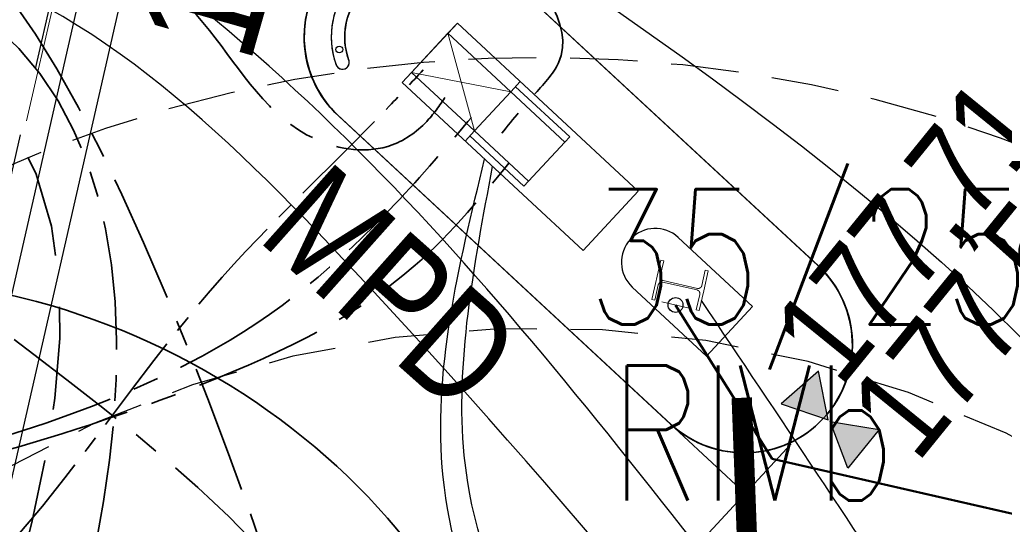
# Model space of a CAD drawing. Header units: metres. Extents: x 964 to 7125, y -212 to 9570.
# Tile 96 of 185: x 1925.83 to 1933.11, y 265 to 268.73. Entities that reach past the tile are written whole.
import ezdxf
from ezdxf.enums import TextEntityAlignment as Align

# ---------------------------------------------------------------- set-up
doc = ezdxf.new("R2010")
doc.units = ezdxf.units.M
for name, pattern in [('ACISOTGL', [3, 2, -1]), ('CENTER', [50.800000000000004, 31.75, -6.35, 6.35, -6.35]), ('CENTER2', [1.125, 0.75, -0.125, 0.125, -0.125]), ('CIĄGłA', [0]), ('DASHDOT', [1, 0.5, -0.25, 0, -0.25]), ('DASHEDX2', [38.099999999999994, 25.4, -12.7]), ('HIDDEN', [0.375, 0.25, -0.125]), ('HIDDENX2', [0.75, 0.5, -0.25])]:
    doc.linetypes.add(name, pattern=pattern)
for name, color, linetype, lineweight in [('_IE', 240, 'Continuous', 9), ('_ON', 10, 'Continuous', 35), ('_Pb95', 94, 'Continuous', 35), ('_Pb98', 160, 'Continuous', 35), ('_U95', 30, 'Continuous', 35), ('_VRS', 210, 'Continuous', 35), ('AGP1_HATCH', 7, 'Continuous', 5), ('AGP1_WYMIARY', 7, 'Continuous', 15), ('AX1', 4, 'DASHDOT', 15), ('BK_Beton', 2, 'Continuous', 15), ('IS', 7, 'Continuous', 15), ('IS-KD-czysta', 92, 'Continuous', 50), ('IS-KD-czysta-studnie', 94, 'Continuous', 30), ('opisy', 1, 'Continuous', 20), ('PODKŁAD MAPA', 7, 'Continuous', 9), ('WIATA KONSTRUKCJA', 230, 'Continuous', 20), ('ZBIORNIKI', 7, 'Continuous', 9), ('ZP_IE', 1, 'Continuous', 9)]:
    doc.layers.add(name, color=color, linetype=linetype, lineweight=lineweight)
for name, color, linetype in [('Numery_dzialek', 7, 'Continuous'), ('Numery_konturow', 7, 'Continuous'), ('T_wiata', 251, 'Continuous'), ('WYMIARY', 9, 'Continuous'), ('ZP_strefy oddziaływania', 8, 'HIDDEN'), ('zz-odwodnienie', 5, 'Continuous')]:
    doc.layers.add(name, color=color, linetype=linetype)
doc.styles.add('ARIAL', font='arial.ttf')
doc.styles.get("Standard").update_dxf_attribs({"font": 'arial.ttf'})
doc.styles.add('STYL_ARIAL', font='simplex', dxfattribs={"width": 0.75, "oblique": 0.1})

# ---------------------------------------------------------------- blocks, each defined once
blk = doc.blocks.new('4PROD MPD 8')
at = {"layer": 'BK_Beton', "color": 18, "lineweight": 5, "true_color": 0x000000}
for points in [[(59501.35852373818, 11318.66012523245), (57675.51045415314, 11318.66012523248), (57675.51045415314, 11918.66012523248), (59501.35852373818, 11918.66012523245), (59501.35852373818, 11318.66012523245)], [(57675.51045415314, 11816.1601252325), (57675.51045415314, 11918.66012523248)], [(58310.6986724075, 11816.16012523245), (58310.6986724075, 11918.66012523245)], [(58856.84187926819, 11867.41012523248), (58310.6986724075, 11867.41012523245)], [(58856.84187926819, 11816.16012523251), (58856.84187926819, 11867.41012523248)], [(57675.5104541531, 11816.16012523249), (58310.6986724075, 11816.16012523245), (58310.6986724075, 11421.16012523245), (57675.51045415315, 11421.16012523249), (57675.51045415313, 11816.16012523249)], [(57675.51045415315, 11421.16012523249), (58310.6986724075, 11816.16012523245)], [(58310.6986724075, 11421.16012523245), (57675.51045415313, 11816.16012523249)], [(58310.6986724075, 11421.16012523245), (58856.84187926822, 11421.16012523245), (58856.84187926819, 11816.16012523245), (58310.6986724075, 11816.16012523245)], [(57675.51045415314, 11421.16012523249), (57675.51045415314, 11318.66012523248)], [(58310.6986724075, 11421.16012523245), (58310.6986724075, 11318.66012523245)], [(58856.84187926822, 11369.91012523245), (58310.6986724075, 11369.91012523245)], [(58856.84187926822, 11421.16012523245), (58856.84187926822, 11369.91012523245)]]:
    blk.add_lwpolyline(points, dxfattribs=at)
blk = doc.blocks.new('wiata KZT')
at = {"color": 18, "linetype": 'HIDDENX2', "lineweight": 30, "ltscale": 2, "true_color": 0x000000}
blk.add_lwpolyline([(1831.958111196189, 315.8094193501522), (1837.795575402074, 341.6584814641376), (1847.549869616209, 339.4553583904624), (1841.711106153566, 313.6065897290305), (1831.958111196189, 315.8094193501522)], dxfattribs=at)
at = {"color": 7, "lineweight": 25}
blk.add_circle((1841.649473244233, 336.0209747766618), 0.05500000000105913, dxfattribs=at)
at = {"layer": 'AX1', "color": 7}
blk.add_line((1841.548808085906, 336.0437088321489), (1841.750138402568, 335.9982407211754), dxfattribs=at)
at = {"layer": 'T_wiata'}
for p, q in [((1832.201612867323, 315.9847643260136), (1837.946350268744, 341.4195026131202)), ((1838.172885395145, 341.0607801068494), (1832.560335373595, 316.211299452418))]:
    blk.add_line(p, q, dxfattribs=at)
at = {"layer": 'T_wiata', "color": 7, "lineweight": 35}
for points in [[(1839.156695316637, 337.4111820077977, -1), (1840.242290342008, 338.5865472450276), (1842.700431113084, 336.316150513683, -0.9999999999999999), (1841.614836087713, 335.1407852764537)], [(1840.23227130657, 338.5962977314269, 0.9829868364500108), (1839.147221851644, 337.4204288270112), (1841.619029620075, 335.137674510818, 0.992832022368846), (1842.705423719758, 336.3122731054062)]]:
    blk.add_lwpolyline(points, format="xyb", close=True, dxfattribs=at)
at = {"layer": 'T_wiata'}
blk.add_lwpolyline([(1839.829765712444, 338.4815953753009, 1.089638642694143), (1839.859122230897, 338.5772403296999), (1839.859122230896, 338.5772403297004, 0.6128275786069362), (1839.137765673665, 337.7880030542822), (1839.137765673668, 337.7880030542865, 0.9177354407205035), (1839.232396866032, 337.8204791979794), (1839.232396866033, 337.8204791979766, -0.6128275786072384)], format="xyb", close=True, dxfattribs=at)
at = {"layer": 'T_wiata', "flags": 128}
blk.add_lwpolyline([(1841.668437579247, 336.5205658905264, 0.9999999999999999), (1841.329248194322, 336.1532097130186), (1841.880282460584, 335.6444256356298), (1842.21947184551, 336.0117818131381)], format="xyb", close=True, dxfattribs=at)
at = {"layer": 'T_wiata'}
for centre in [(1839.159539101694, 337.9048694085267), (1839.159539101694, 337.9048694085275)]:
    blk.add_circle(centre, 0.02499999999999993, dxfattribs=at)
for centre, radius, start, end in [((1839.699492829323, 337.9988646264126), 0.5999999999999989, 73.9722380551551, 199.9767016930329), ((1839.699492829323, 337.9988646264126), 0.5000000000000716, 73.64539247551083, 199.6498561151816), ((1839.183685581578, 337.8083079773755), 0.05020884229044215, 196.6977547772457, 26.52293512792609), ((1839.699492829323, 337.998864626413), 0.4999999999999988, 198.9373111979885, 198.9845760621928)]:
    blk.add_arc(centre, radius, start, end, dxfattribs=at)
at = {"layer": 'WIATA KONSTRUKCJA', "color": 0, "linetype": 'ByBlock', "lineweight": -2}
blk.add_lwpolyline([(1841.85787795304, 336.126661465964), (1841.891145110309, 336.2739513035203), (1841.869197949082, 336.2789083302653), (1841.843476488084, 336.1650269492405), (1841.843368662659, 336.1645682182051), (1841.843252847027, 336.1641114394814), (1841.843129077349, 336.1636567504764), (1841.842997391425, 336.1632042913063), (1841.842857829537, 336.162754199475), (1841.842710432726, 336.1623066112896), (1841.842555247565, 336.1618616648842), (1841.842392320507, 336.1614194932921), (1841.842221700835, 336.1609802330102), (1841.842043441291, 336.1605440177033), (1841.841857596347, 336.1601109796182), (1841.841664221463, 336.1596812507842), (1841.841463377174, 336.1592549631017), (1841.841255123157, 336.1588322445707), (1841.841039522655, 336.1584132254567), (1841.840816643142, 336.1579980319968), (1841.840586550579, 336.1575867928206), (1841.840349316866, 336.1571796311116), (1841.840105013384, 336.1567766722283), (1841.839853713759, 336.1563780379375), (1841.839595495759, 336.155983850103), (1841.839330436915, 336.1555942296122), (1841.839058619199, 336.1552092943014), (1841.838780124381, 336.1548291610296), (1841.8384950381, 336.1544539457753), (1841.838203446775, 336.154083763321), (1841.837905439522, 336.153718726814), (1841.837601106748, 336.1533589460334), (1841.837290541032, 336.1530045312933), (1841.836973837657, 336.152655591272), (1841.836651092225, 336.1523122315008), (1841.836322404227, 336.1519745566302), (1841.835987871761, 336.1516426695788), (1841.835647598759, 336.1513166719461), (1841.835301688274, 336.1509966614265), (1841.834950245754, 336.1506827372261), (1841.834593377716, 336.1503749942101), (1841.834231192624, 336.1500735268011), (1841.8338638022, 336.1497784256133), (1841.833491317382, 336.149489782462), (1841.833113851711, 336.1492076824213), (1841.8327315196, 336.1489322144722), (1841.832344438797, 336.1486634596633), (1841.831952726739, 336.1484015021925), (1841.83155650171, 336.1481464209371), (1841.831155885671, 336.1478982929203), (1841.8307510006, 336.1476571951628), (1841.830341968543, 336.1474232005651), (1841.829928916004, 336.147196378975), (1841.829511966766, 336.1469768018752), (1841.829091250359, 336.1467645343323), (1841.828666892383, 336.1465596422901), (1841.82823902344, 336.1463621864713), (1841.827807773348, 336.1461722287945), (1841.827373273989, 336.1459898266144), (1841.826935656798, 336.1458150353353), (1841.826495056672, 336.1456479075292), (1841.826051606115, 336.1454884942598), (1841.825605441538, 336.1453368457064), (1841.825156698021, 336.1451930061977), (1841.824705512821, 336.1450570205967), (1841.824252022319, 336.1449289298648), (1841.823796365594, 336.1448087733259), (1841.823338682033, 336.1446965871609), (1841.822879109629, 336.1445924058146), (1841.822417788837, 336.1444962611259), (1841.821954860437, 336.1444081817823), (1841.821490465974, 336.1443281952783), (1841.82102474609, 336.1442563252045), (1841.820557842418, 336.1441925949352), (1841.820089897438, 336.1441370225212), (1841.819621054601, 336.1440896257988), (1841.819151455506, 336.1440504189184), (1841.818681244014, 336.1440194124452), (1841.818210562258, 336.1439966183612), (1841.817739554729, 336.1439820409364), (1841.817268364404, 336.1439756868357), (1841.816797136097, 336.1439775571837), (1841.816326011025, 336.1439876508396), (1841.815855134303, 336.1440059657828), (1841.815384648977, 336.1440324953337), (1841.81491469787, 336.1440672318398), (1841.814445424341, 336.1441101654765), (1841.813976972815, 336.1441612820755), (1841.81350948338, 336.1442205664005), (1841.813043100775, 336.1442880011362), (1841.812577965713, 336.1443635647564), (1841.81211421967, 336.1444472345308), (1841.811652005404, 336.1445389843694), (1841.81119146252, 336.1446387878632), (1841.556604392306, 336.2021402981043), (1841.556145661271, 336.2022481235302), (1841.555688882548, 336.2023639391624), (1841.555234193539, 336.2024877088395), (1841.554781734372, 336.2026193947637), (1841.554331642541, 336.2027589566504), (1841.553884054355, 336.2029063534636), (1841.55343910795, 336.203061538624), (1841.552996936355, 336.2032244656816), (1841.552557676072, 336.2033950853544), (1841.552121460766, 336.2035733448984), (1841.551688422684, 336.2037591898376), (1841.55125869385, 336.2039525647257), (1841.550832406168, 336.2041534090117), (1841.550409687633, 336.2043616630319), (1841.54999066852, 336.2045772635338), (1841.549575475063, 336.2048001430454), (1841.549164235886, 336.2050302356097), (1841.548757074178, 336.2052674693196), (1841.548354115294, 336.205511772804), (1841.547955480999, 336.2057630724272), (1841.54756129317, 336.2060212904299), (1841.547171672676, 336.2062863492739), (1841.546786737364, 336.206558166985), (1841.546406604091, 336.2068366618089), (1841.546031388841, 336.2071217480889), (1841.545661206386, 336.207413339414), (1841.54529616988, 336.2077113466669), (1841.544936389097, 336.2080156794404), (1841.544581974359, 336.2083262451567), (1841.544233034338, 336.2086429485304), (1841.543889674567, 336.2089656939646), (1841.543551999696, 336.2092943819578), (1841.543220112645, 336.2096289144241), (1841.542894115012, 336.2099691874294), (1841.542574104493, 336.2103150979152), (1841.542260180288, 336.2106665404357), (1841.541952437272, 336.2110234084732), (1841.541650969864, 336.2113855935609), (1841.54135586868, 336.2117529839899), (1841.541067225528, 336.2121254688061), (1841.540785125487, 336.2125029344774), (1841.540509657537, 336.2128852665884), (1841.540240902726, 336.2132723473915), (1841.539978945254, 336.2136640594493), (1841.539723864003, 336.2140602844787), (1841.539475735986, 336.214460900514), (1841.539234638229, 336.2148657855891), (1841.539000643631, 336.2152748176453), (1841.538773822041, 336.2156878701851), (1841.538554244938, 336.216104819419), (1841.538341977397, 336.2165255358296), (1841.538137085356, 336.2169498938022), (1841.537939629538, 336.2173777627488), (1841.537749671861, 336.217809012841), (1841.537567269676, 336.2182435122), (1841.5373924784, 336.2186811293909), (1841.537225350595, 336.219121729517), (1841.537065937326, 336.2195651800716), (1841.536914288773, 336.22001134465), (1841.536770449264, 336.2204600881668), (1841.536634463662, 336.220911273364), (1841.53650637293, 336.2213647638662), (1841.536386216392, 336.2218204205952), (1841.536274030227, 336.2222781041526), (1841.53616984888, 336.2227376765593), (1841.536073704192, 336.2231989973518), (1841.535985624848, 336.223661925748), (1841.535905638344, 336.2241263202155), (1841.535833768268, 336.2245920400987), (1841.535770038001, 336.2250589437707), (1841.535714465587, 336.2255268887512), (1841.535667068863, 336.225995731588), (1841.535627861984, 336.2264653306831), (1841.535596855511, 336.2269355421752), (1841.535574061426, 336.2274062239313), (1841.535559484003, 336.2278772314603), (1841.535553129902, 336.2283484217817), (1841.535555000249, 336.2288196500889), (1841.535565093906, 336.2292907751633), (1841.535583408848, 336.229761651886), (1841.535609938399, 336.2302321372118), (1841.535644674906, 336.2307020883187), (1841.535687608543, 336.2311713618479), (1841.535738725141, 336.2316398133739), (1841.535798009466, 336.2321073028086), (1841.535865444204, 336.2325736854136), (1841.535941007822, 336.2330388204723), (1841.536024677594, 336.2335025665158), (1841.536116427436, 336.2339647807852), (1841.53621623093, 336.2344253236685), (1841.561937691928, 336.3483067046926), (1841.539990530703, 336.3532637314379), (1841.473896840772, 336.0606349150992), (1841.495844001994, 336.0556778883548), (1841.521565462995, 336.16955926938), (1841.521673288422, 336.1700180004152), (1841.521789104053, 336.1704747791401), (1841.52191287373, 336.1709294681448), (1841.522044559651, 336.1713819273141), (1841.522184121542, 336.1718320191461), (1841.522331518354, 336.1722796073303), (1841.522486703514, 336.1727245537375), (1841.522649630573, 336.1731667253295), (1841.522820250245, 336.1736059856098), (1841.522998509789, 336.1740422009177), (1841.52318435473, 336.1744752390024), (1841.523377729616, 336.1749049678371), (1841.523578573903, 336.1753312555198), (1841.523786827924, 336.1757539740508), (1841.524002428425, 336.1761729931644), (1841.524225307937, 336.1765881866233), (1841.5244554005, 336.1769994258), (1841.52469263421, 336.1774065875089), (1841.524936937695, 336.1778095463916), (1841.525188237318, 336.1782081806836), (1841.525446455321, 336.1786023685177), (1841.525711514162, 336.1789919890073), (1841.525983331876, 336.1793769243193), (1841.5262618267, 336.1797570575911), (1841.526546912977, 336.1801322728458), (1841.526838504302, 336.1805024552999), (1841.527136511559, 336.1808674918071), (1841.527440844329, 336.1812272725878), (1841.527751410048, 336.1815816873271), (1841.52806811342, 336.1819306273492), (1841.528390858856, 336.1822739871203), (1841.528719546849, 336.1826116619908), (1841.529054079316, 336.1829435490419), (1841.529394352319, 336.1832695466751), (1841.529740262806, 336.1835895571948), (1841.530091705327, 336.1839034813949), (1841.530448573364, 336.1842112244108), (1841.530810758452, 336.1845126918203), (1841.531178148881, 336.184807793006), (1841.531550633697, 336.1850964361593), (1841.531928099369, 336.1853785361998), (1841.53231043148, 336.1856540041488), (1841.532697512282, 336.1859227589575), (1841.533089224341, 336.1861847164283), (1841.533485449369, 336.1864397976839), (1841.533886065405, 336.1866879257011), (1841.534290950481, 336.186929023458), (1841.534699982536, 336.1871630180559), (1841.535113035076, 336.187389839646), (1841.53552998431, 336.1876094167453), (1841.535950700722, 336.1878216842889), (1841.536375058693, 336.1880265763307), (1841.53680292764, 336.1882240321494), (1841.537234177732, 336.1884139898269), (1841.537668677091, 336.188596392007), (1841.538106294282, 336.1887711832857), (1841.538546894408, 336.1889383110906), (1841.538990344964, 336.1890977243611), (1841.539436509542, 336.1892493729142), (1841.539885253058, 336.1893932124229), (1841.540336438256, 336.1895291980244), (1841.540789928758, 336.1896572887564), (1841.541245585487, 336.1897774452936), (1841.541703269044, 336.1898896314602), (1841.54216284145, 336.1899938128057), (1841.542624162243, 336.1900899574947), (1841.54308709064, 336.1901780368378), (1841.543551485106, 336.1902580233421), (1841.54401720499, 336.1903298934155), (1841.544484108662, 336.1903936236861), (1841.544952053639, 336.1904491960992), (1841.545420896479, 336.1904965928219), (1841.545890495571, 336.190535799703), (1841.546360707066, 336.1905668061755), (1841.546831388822, 336.1905896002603), (1841.547302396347, 336.1906041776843), (1841.547773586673, 336.1906105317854), (1841.54824481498, 336.1906086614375), (1841.548715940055, 336.1905985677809), (1841.549186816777, 336.1905802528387), (1841.549657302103, 336.1905537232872), (1841.55012725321, 336.1905189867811), (1841.550596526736, 336.1904760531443), (1841.551064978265, 336.1904249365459), (1841.551532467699, 336.1903656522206), (1841.551998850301, 336.1902982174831), (1841.552463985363, 336.1902226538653), (1841.552927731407, 336.19013898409), (1841.553389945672, 336.1900472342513), (1841.553850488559, 336.1899474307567), (1841.80843755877, 336.1324459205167), (1841.808896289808, 336.1323380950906), (1841.80935306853, 336.1322222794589), (1841.809807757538, 336.1320985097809), (1841.810260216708, 336.1319668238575), (1841.810710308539, 336.1318272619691), (1841.811157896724, 336.1316798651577), (1841.811602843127, 336.131524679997), (1841.812045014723, 336.1313617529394), (1841.812484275, 336.1311911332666), (1841.812920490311, 336.131012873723), (1841.813353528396, 336.1308270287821), (1841.81378325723, 336.1306336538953), (1841.814209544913, 336.1304328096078), (1841.814632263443, 336.1302245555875), (1841.815051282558, 336.1300089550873), (1841.815466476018, 336.1297860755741), (1841.815877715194, 336.1295559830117), (1841.816284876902, 336.1293187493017), (1841.816687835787, 336.1290744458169), (1841.817086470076, 336.1288231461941), (1841.817480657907, 336.1285649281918), (1841.817870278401, 336.128299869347), (1841.818255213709, 336.1280280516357), (1841.818635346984, 336.1277495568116), (1841.819010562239, 336.1274644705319), (1841.819380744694, 336.1271728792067), (1841.8197457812, 336.1268748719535), (1841.820105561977, 336.1265705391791), (1841.82045997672, 336.1262599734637), (1841.820808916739, 336.1259432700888), (1841.821152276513, 336.1256205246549), (1841.821489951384, 336.1252918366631), (1841.821821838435, 336.1249573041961), (1841.822147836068, 336.1246170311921), (1841.822467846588, 336.1242711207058), (1841.822781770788, 336.1239196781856), (1841.8230895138, 336.123562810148), (1841.823390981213, 336.1232006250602), (1841.8236860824, 336.122833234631), (1841.823974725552, 336.1224607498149), (1841.824256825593, 336.1220832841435), (1841.824532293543, 336.1217009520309), (1841.824801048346, 336.1213138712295), (1841.825063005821, 336.120922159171), (1841.825318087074, 336.1205259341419), (1841.825566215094, 336.1201253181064), (1841.825807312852, 336.1197204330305), (1841.826041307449, 336.1193114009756), (1841.826268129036, 336.1188983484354), (1841.826487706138, 336.118481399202), (1841.826699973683, 336.1180606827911), (1841.826904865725, 336.1176363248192), (1841.827102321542, 336.1172084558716), (1841.82729227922, 336.1167772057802), (1841.827474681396, 336.1163427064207), (1841.827649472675, 336.1159050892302), (1841.827816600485, 336.1154644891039), (1841.827976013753, 336.1150210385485), (1841.828127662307, 336.1145748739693), (1841.828271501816, 336.114126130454), (1841.828407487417, 336.1136749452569), (1841.828535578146, 336.1132214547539), (1841.828655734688, 336.1127657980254), (1841.828767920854, 336.1123081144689), (1841.828872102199, 336.1118485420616), (1841.828968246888, 336.1113872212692), (1841.829056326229, 336.1109242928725), (1841.829136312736, 336.1104598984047), (1841.82920818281, 336.109994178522), (1841.829271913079, 336.1095272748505), (1841.829327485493, 336.1090593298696), (1841.829374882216, 336.1085904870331), (1841.829414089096, 336.1081208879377), (1841.829445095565, 336.1076506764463), (1841.82946788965, 336.1071799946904), (1841.829482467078, 336.1067089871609), (1841.829488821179, 336.1062377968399), (1841.82948695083, 336.1057665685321), (1841.829476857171, 336.1052954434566), (1841.829458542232, 336.1048245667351), (1841.82943201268, 336.1043540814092), (1841.829397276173, 336.1038841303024), (1841.829354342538, 336.1034148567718), (1841.829303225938, 336.1029464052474), (1841.829243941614, 336.1024789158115), (1841.829176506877, 336.102012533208), (1841.829100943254, 336.1015473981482), (1841.829017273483, 336.1010836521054), (1841.828925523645, 336.1006214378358), (1841.82882572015, 336.1001608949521), (1841.803104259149, 335.986279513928), (1841.825051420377, 335.981322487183)], close=True, dxfattribs=at)
at = {"layer": 'BK_Beton', "color": 18, "lineweight": 0, "true_color": 0x000000, "xscale": -0.0009999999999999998, "yscale": 0.0009999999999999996, "zscale": 0.0009999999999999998, "rotation": 137.2456060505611}
blk.add_blockref('4PROD MPD 8', (1805.366211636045, 385.5658115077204), dxfattribs=at)
at = {"layer": 'opisy', "style": 'ARIAL', "width": 0.8}
blk.add_text('MPD', height=0.7999999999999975, rotation=318.4707930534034, dxfattribs=at).set_placement((1838.544937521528, 336.5027994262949))
blk = doc.blocks.new('MDCP 20240606')
at = {"layer": 'Numery_dzialek', "color": 251, "true_color": 0x636466, "style": 'STYL_ARIAL', "width": 0.75}
blk.add_text('35/25', height=1, dxfattribs=at).set_placement((6592025.212, 5737983.2431), align=Align.MIDDLE_CENTER)
at = {"layer": 'Numery_konturow', "color": 251, "true_color": 0x636466, "style": 'STYL_ARIAL', "width": 0.75}
blk.add_text('RIVb', height=1, dxfattribs=at).set_placement((6592023.7399, 5737982.441), align=Align.TOP_LEFT)
blk = doc.blocks.new('dwa zbiorniki 60 i 60+adblue')
at = {"color": 18, "linetype": 'ACISOTGL', "ltscale": 0.5, "true_color": 0x000000}
blk.add_lwpolyline([(2615.138919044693, 91.00066858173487), (2614.757044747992, 74.50508820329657), (2621.7548008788, 74.34655292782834), (2622.136675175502, 90.84213330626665)], close=True, dxfattribs=at)
blk = doc.blocks.new('d_rzędna')
at = {"layer": 'zz-odwodnienie'}
blk.add_hatch(color=0, dxfattribs=at).paths.add_polyline_path([(0, 0), (0.3686594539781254, 0.6385369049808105), (-0.3686594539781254, 0.6385369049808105)])
at = {"layer": 'zz-odwodnienie', "color": 0}
for p, q in [((-0.3686594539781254, 0.6385369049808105), (0, 0)), ((0.3686594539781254, 0.6385369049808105), (-0.3686594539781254, 0.6385369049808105)), ((-0.3686594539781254, 0.6385369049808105), (0, 0)), ((0.3686594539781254, 0.6385369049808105), (-0.3686594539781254, 0.6385369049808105)), ((0, 0), (0.3686594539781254, 0.6385369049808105)), ((0, 0), (0.3686594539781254, 0.6385369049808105))]:
    blk.add_line(p, q, dxfattribs=at)
blk = doc.blocks.new('opracowanie drogowe 20250115 konstantynów')
at = {"layer": 'zz-odwodnienie', "color": 5, "linetype": 'CIĄGłA', "lineweight": 0, "yscale": 0.5, "zscale": 0.5}
for p, xscale, rotation in [((1931.804184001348, 265.7724427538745), 0.5, 41.31015859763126), ((1931.817387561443, 265.759771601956), -0.4999999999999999, 231.0473893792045)]:
    blk.add_blockref('d_rzędna', p, dxfattribs=dict(at, xscale=xscale, rotation=rotation))
at = {"layer": 'zz-odwodnienie', "width": 5.784085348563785, "attachment_point": 1}
for s, insert, char_height, rotation in [('{\\fArial Narrow|b0|i0|c238|p34;177,47}', (1926.658665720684, 268.637376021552), 0.9, 74.12952745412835), ('{\\fArial Narrow|b0|i0|c238|p34;177,47}', (1926.658665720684, 268.6373760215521), 0.9, 74.12952745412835), ('{\\fArial Narrow|b0|i0|c238|p34;177,47}', (1926.658665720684, 268.6373760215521), 0.9, 74.12952745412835), ('{\\fArial Narrow|b0|i0|c238|p34;177,71}', (1931.350456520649, 266.4434663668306, 4.320013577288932e-08), 0.7, 50.932641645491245), ('{\\fArial Narrow|b0|i0|c238|p34;177,56}', (1931.918432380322, 265.8863201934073, 4.320013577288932e-08), 0.7, 50.932641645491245)]:
    blk.add_mtext(s, dxfattribs=dict(at, insert=insert, char_height=char_height, rotation=rotation))
blk = doc.blocks.new('TP_20250415')
at = {"layer": '_ON', "linetype": 'CENTER2'}
blk.add_open_spline([(-2.991671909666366, 12.70477943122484, 8.579242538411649e-07), (-2.715625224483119, 12.89170534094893, 5.350985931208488e-07), (-1.960150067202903, 13.4032777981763, -3.48399669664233e-07), (-0.5570672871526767, 13.18577149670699, 7.164625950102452e-07), (0.8520212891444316, 15.76472378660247, -1.710385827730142e-07), (2.333744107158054, 17.07702283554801, -5.590448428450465e-09), (2.87981648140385, 17.66650546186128, -8.981849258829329e-09), (2.963074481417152, 17.75638209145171, -9.498925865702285e-09)], degree=3, knots=[0, 0, 0, 0, 0.387072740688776, 1.059327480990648, 4.933390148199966, 6.97011037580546, 7.33650619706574, 7.33650619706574, 7.33650619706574, 7.33650619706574], dxfattribs=at)
at = {"layer": '_Pb95', "linetype": 'CENTER', "ltscale": 0.03}
blk.add_open_spline([(-6.111466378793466, 13.41675021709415, 8.579242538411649e-07), (-5.736505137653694, 13.50534866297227, 5.457921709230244e-07), (-4.388028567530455, 13.82397607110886, -5.767313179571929e-07), (-1.896461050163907, 14.91213242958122, 7.719800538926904e-07), (-1.891440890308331, 14.5248407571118, -2.482095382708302e-07), (1.250274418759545, 15.40237138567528, 2.973667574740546e-08), (2.557623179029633, 16.50834702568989, -1.297226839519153e-08), (3.140637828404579, 17.19404471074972, -1.034938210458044e-08), (3.329677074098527, 17.41637835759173, -9.498925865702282e-09)], degree=3, knots=[0, 0, 0, 0, 0.3622593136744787, 1.302796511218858, 4.587578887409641, 7.201836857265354, 9.01713294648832, 9.888157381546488, 9.888157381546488, 9.888157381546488, 9.888157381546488], dxfattribs=at)
at = {"layer": '_Pb98', "linetype": 'CENTER', "ltscale": 0.03}
for points, knots in [([(-4.679893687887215, 19.65761230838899, 8.579242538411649e-07), (-4.141863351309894, 19.63134260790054, 4.549360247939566e-07), (-2.781926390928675, 19.56494275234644, -5.636656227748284e-07), (-1.849855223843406, 19.80745341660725, 1.669409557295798e-06), (0.585173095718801, 20.71937194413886, -6.526068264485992e-07), (2.365723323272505, 19.60043462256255, 5.332803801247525e-08), (3.510346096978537, 18.79956243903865, -2.008189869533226e-08), (4.181538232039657, 17.98285094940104, -8.752785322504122e-09), (3.743260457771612, 17.53989981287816, -9.637742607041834e-09), (3.597279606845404, 17.35382896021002, -9.549743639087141e-09), (3.512978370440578, 17.24637649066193, -9.498925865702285e-09)], [0, 0, 0, 0, 0.954473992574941, 2.412548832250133, 4.630491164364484, 7.228265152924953, 8.206741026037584, 9.21591660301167, 9.521081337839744, 9.938168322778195, 9.938168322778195, 9.938168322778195, 9.938168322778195]), ([(-4.522221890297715, 19.51144595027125, 8.579242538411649e-07), (-4.150163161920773, 19.47677808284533, 5.142372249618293e-07), (-3.106774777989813, 19.37955673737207, -4.495865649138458e-07), (-2.280948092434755, 18.31166395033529, 3.219698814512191e-07), (-1.25012818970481, 16.24797795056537, -2.134732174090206e-07), (2.25106605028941, 14.48811118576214, 2.285645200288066e-08), (3.235753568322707, 11.44235216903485, -1.221255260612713e-08), (2.403823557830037, 10.05297670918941, -9.106463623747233e-09), (1.915781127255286, 9.503155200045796, -9.374987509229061e-09), (1.69052304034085, 9.249382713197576, -9.498925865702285e-09)], [0, 0, 0, 0, 0.742884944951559, 2.083320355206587, 4.974924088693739, 9.816298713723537, 12.26150453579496, 13.45492343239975, 14.47791914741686, 14.47791914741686, 14.47791914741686, 14.47791914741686]), ([(-4.569969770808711, 19.30181498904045, 8.579242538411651e-07), (-4.296475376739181, 19.24537690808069, 4.661775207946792e-07), (-3.893481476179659, 19.1622154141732, -1.110611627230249e-07), (-2.44052389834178, 18.75689862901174, 1.311458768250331e-07), (-3.193384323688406, 16.10395356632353, -2.10466896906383e-07), (-1.041244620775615, 15.87259597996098, 2.702199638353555e-08), (-0.1922183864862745, 12.6376142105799, -1.576232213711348e-08), (-0.4490009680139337, 10.38085855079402, -7.430665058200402e-09), (-0.09550373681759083, 7.864350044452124, -1.010839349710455e-08), (1.561871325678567, 5.510383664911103, -9.286505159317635e-09), (3.01971797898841, 3.551942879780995, -9.523931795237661e-09), (4.59359051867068, 2.016558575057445, -9.493180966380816e-09), (5.207892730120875, 0.2886443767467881, -9.500751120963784e-09), (4.846308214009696, -1.267235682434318, -9.498738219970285e-09), (4.203836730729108, -2.371762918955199, -9.49896869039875e-09), (3.839944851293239, -2.894826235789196, -9.498941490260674e-09), (3.630914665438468, -3.195289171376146, -9.498925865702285e-09)], [0, 0, 0, 0, 0.4894044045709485, 0.721137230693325, 2.157698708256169, 6.644342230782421, 8.915389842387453, 11.00770687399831, 13.61398594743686, 16.25206848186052, 19.51540344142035, 20.96438608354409, 22.79925369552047, 24.72228550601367, 25.53528298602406, 26.63265581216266, 26.63265581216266, 26.63265581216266, 26.63265581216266])]:
    blk.add_open_spline(points, degree=3, knots=knots, dxfattribs=at)
at = {"layer": '_Pb98', "linetype": 'DASHEDX2', "ltscale": 0.03}
blk.add_open_spline([(-4.912431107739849, 18.63668651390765, 8.579242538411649e-07), (-4.498990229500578, 18.5016162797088, 1.101727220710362e-06), (-3.704641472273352, 18.24210427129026, 1.570148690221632e-06), (-3.091404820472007, 17.91034396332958, -1.623199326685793e-06), (-2.977507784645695, 15.68247572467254, 3.464188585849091e-07), (-4.282717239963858, 13.17902573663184, -1.268270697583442e-07), (-3.331486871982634, 10.18764546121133, 4.429787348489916e-08), (-1.476863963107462, 9.614449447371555, -1.592693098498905e-08), (-0.5073355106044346, 6.173297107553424, -7.997747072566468e-09), (-0.3571544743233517, 5.842876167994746, -9.23895247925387e-09), (0.377170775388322, 1.930512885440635, -9.964959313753e-09), (0.2978883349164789, 1.301132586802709, -7.845917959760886e-09), (0.03336014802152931, 0.7382931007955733, -1.217770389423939e-08), (-0.2518764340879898, 0.5394958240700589, 2.35639674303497e-09), (-0.4386558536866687, 0.409318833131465, 1.187365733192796e-08)], degree=3, knots=[0, 0, 0, 0, 1.005390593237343, 1.93166861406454, 5.141076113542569, 7.132906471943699, 10.08111101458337, 14.21055247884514, 16.00401103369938, 18.40891233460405, 19.22747124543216, 20.18707902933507, 20.53167412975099, 21.18539267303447, 21.18539267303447, 21.18539267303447, 21.18539267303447], dxfattribs=at)
at = {"layer": '_U95', "color": 30, "linetype": 'CENTER', "ltscale": 0.03}
for points, knots in [([(-1.560619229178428, 18.94336622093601, 8.579242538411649e-07), (-1.220773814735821, 18.99433693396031, 1.201442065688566e-06), (-0.01816529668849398, 19.17470662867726, 2.417046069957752e-06), (1.154113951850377, 18.54720440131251, -3.905924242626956e-07), (1.922857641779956, 17.22187449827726, 2.242009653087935e-08), (2.67806908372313, 17.1191510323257, -1.276601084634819e-08), (2.997535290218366, 17.35984047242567, -9.06573854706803e-09), (3.102068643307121, 17.51894341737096, -9.369973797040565e-09), (3.146375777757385, 17.5863802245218, -9.498925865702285e-09)], [0, 0, 0, 0, 0.9866675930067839, 3.491513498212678, 4.611763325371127, 5.183301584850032, 5.51222167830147, 5.754201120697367, 5.754201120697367, 5.754201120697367, 5.754201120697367]), ([(-1.402947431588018, 18.79719986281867, 8.579242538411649e-07), (-1.106122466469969, 18.79212280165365, 4.822361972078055e-07), (-0.6050263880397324, 18.78355177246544, -1.519955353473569e-07), (0.334563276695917, 18.09669565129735, 4.189365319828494e-07), (1.712690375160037, 14.63755890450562, -7.18205613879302e-08), (2.675669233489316, 11.3782603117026, -4.779940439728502e-09), (1.930789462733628, 10.15633855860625, -9.922685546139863e-09), (1.481717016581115, 9.736803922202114, -9.609110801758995e-09), (1.323920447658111, 9.58938644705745, -9.498925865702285e-09)], [0, 0, 0, 0, 0.8613940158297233, 1.454194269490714, 7.851860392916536, 10.02867994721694, 11.22951306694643, 11.88005559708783, 11.88005559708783, 11.88005559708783, 11.88005559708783]), ([(-1.450695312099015, 18.5875689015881, 8.579242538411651e-07), (-1.251794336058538, 18.54363669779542, 8.892062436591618e-07), (-0.6910077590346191, 18.41977310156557, 9.774034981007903e-07), (0.7813075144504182, 17.52454294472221, -2.134206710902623e-06), (0.9153007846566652, 14.57817777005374, 5.252989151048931e-07), (-0.4538428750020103, 11.28691553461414, -7.559946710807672e-08), (0.1925821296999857, 8.399851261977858, 1.765882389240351e-08), (1.582817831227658, 5.923687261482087, -1.690919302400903e-08), (3.502896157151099, 3.632929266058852, -7.944662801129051e-09), (5.232231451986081, 1.840756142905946, -9.788933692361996e-09), (5.852444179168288, -0.4889251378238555, -9.414477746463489e-09), (5.022236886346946, -2.077892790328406, -9.508372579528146e-09), (4.461489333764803, -3.16873039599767, -9.498379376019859e-09), (4.1055453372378, -3.449945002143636, -9.498798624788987e-09), (3.997517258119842, -3.53529290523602, -9.498925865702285e-09)], [0, 0, 0, 0, 0.4863762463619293, 1.371301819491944, 6.448662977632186, 9.583229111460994, 11.56830546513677, 15.07680860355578, 18.02100957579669, 20.53707965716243, 22.48121012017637, 24.75417245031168, 25.69494453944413, 26.10488111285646, 26.10488111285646, 26.10488111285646, 26.10488111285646])]:
    blk.add_open_spline(points, degree=3, knots=knots, dxfattribs=at)
at = {"layer": '_U95', "linetype": 'DASHEDX2', "ltscale": 0.03}
blk.add_open_spline([(-1.793156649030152, 17.9224404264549, 8.579242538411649e-07), (-1.440804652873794, 18.01330407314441, 4.848237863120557e-07), (-0.827999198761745, 18.17133280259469, -1.640671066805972e-07), (1.364258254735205, 16.19911050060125, 5.052902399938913e-07), (-1.791149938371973, 11.22769647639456, -1.53567702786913e-07), (-0.2553642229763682, 6.48347830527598, 1.069391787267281e-08), (0.6402578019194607, 3.349196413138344, -1.289177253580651e-08), (0.6282933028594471, 1.462473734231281, -7.577144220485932e-09), (0.521817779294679, 0.4261196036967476, -1.189985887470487e-08), (0.1279862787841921, 0.1895119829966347, -4.007893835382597e-09), (-0.07201902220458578, 0.0693520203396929)], degree=3, knots=[0, 0, 0, 0, 0.9085237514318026, 1.580091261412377, 9.361206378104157, 14.3376446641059, 17.54498890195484, 19.19267287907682, 19.8271145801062, 20.48178202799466, 20.48178202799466, 20.48178202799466, 20.48178202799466], dxfattribs=at)
at = {"layer": '_VRS', "linetype": 'CENTER', "ltscale": 0.03}
blk.add_open_spline([(-5.863028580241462, 12.90828531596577, 8.579242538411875e-07), (-5.437213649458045, 13.04332399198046, 5.378054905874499e-07), (-3.129333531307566, 13.77522194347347, -1.197210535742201e-06), (-2.659599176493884, 14.35990306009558, 2.653714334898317e-07), (-0.3781792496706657, 14.84023624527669, -7.095210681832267e-08), (1.257358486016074, 15.36807883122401, 9.116106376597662e-09), (2.774398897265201, 16.05103799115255, -1.200770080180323e-08), (3.411387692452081, 16.83839284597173, -1.01689758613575e-08), (3.643512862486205, 17.12531293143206, -9.498925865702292e-09)], degree=3, knots=[0, 0, 0, 0, 0.6282075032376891, 3.404830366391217, 5.07839170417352, 6.852413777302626, 8.768615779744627, 9.867254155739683, 9.867254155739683, 9.867254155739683, 9.867254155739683], dxfattribs=at)
at = {"layer": '_VRS', "ltscale": 0.01}
blk.add_open_spline([(-3.135785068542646, 13.79736433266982, -9.498925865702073e-09), (-3.246751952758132, 13.80896332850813, -9.498925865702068e-09), (-3.654037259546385, 13.85153549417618, -9.498925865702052e-09), (-4.030507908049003, 15.14899001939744, -9.49892586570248e-09), (-0.9618322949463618, 17.21516345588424, -9.498925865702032e-09), (4.505081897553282, 14.28188466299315, -9.498925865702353e-09), (3.516572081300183, 10.08636787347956, -9.498925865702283e-09), (3.038441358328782, 8.47333215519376, -9.498925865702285e-09), (2.976361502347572, 8.263897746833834, -9.498925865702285e-09)], degree=3, knots=[0, 0, 0, 0, 0.3207148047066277, 1.177129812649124, 3.08359029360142, 9.512385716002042, 13.92872112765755, 14.58769215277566, 14.58769215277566, 14.58769215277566, 14.58769215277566], dxfattribs=at)
blk = doc.blocks.new('_ArchTick')
at = {"layer": 'WYMIARY', "color": 0, "linetype": 'Continuous', "const_width": 0.15}
blk.add_lwpolyline([(-0.5, -0.5), (0.5, 0.5)], dxfattribs=at)
blk = doc.blocks.new('IS_2025-10-21')
at = {"layer": 'IS-KD-czysta', "ltscale": 2}
for p, q in [((1931.389566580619, 265.4845723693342), (1930.674723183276, 266.6222333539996)), ((1939.144892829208, 263.7144883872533), (1931.389566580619, 265.4845723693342))]:
    blk.add_line(p, q, dxfattribs=at)
at = {"layer": 'IS-KD-czysta-studnie'}
blk.add_circle((1930.674723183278, 266.6222333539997), 0.05500000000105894, dxfattribs=at)
blk = doc.blocks.new('A$C273a521e')
at = {"layer": 'IS'}
blk.add_blockref('IS_2025-10-21', (-1902.907372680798, -313.0151020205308), dxfattribs=at)
blk = doc.blocks.new('IE_20251212')
at = {"layer": '_IE', "color": 6, "lineweight": -3}
for points in [[(0.6101304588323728, -17.5500007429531), (-0.1367103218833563, -20.03057905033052), (10.54644161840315, -30.98690400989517), (15.74240853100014, -42.54330486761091), (16.63799567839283, -43.86358349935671)], [(16.61881146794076, -43.94763589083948), (9.766409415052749, -36.30213037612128), (5.925541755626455, -31.31502326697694), (6.135087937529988, -29.17966330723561)]]:
    blk.add_spline(points, degree=3, dxfattribs=at)
at = {"layer": '_IE', "color": 3, "lineweight": -3}
for points in [[(16.82750347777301, -43.03328695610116), (8.013776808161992, -32.45164102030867), (2.076566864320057, -26.72943231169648), (-1.133070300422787, -26.11817869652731), (-2.068930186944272, -26.77291720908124, 8.674231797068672e-07)], [(16.80410278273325, -43.13581316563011), (13.53115594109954, -39.87213429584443), (5.114749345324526, -29.9521327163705), (1.806491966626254, -27.60305034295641), (1.050344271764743, -27.48716329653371, 8.674231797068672e-07)]]:
    blk.add_spline(points, degree=3, dxfattribs=at)
at = {"layer": '_IE', "linetype": 'CIĄGłA', "lineweight": -3}
for points in [[(16.44570014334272, -44.70609403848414), (12.97402790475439, -39.99731278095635), (6.727502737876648, -33.82462482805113), (5.769571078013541, -31.47600436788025), (6.076270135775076, -29.12503727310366)], [(16.4621494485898, -44.63402417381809), (9.386528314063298, -32.74081045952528), (7.679416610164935, -30.17028312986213)]]:
    blk.add_spline(points, degree=3, dxfattribs=at)

msp = doc.modelspace()

# ---------------------------------------------------------------- hatches: boundary and pattern name
at = {"layer": 'AGP1_HATCH', "transparency": 33554625}
h = msp.add_hatch(dxfattribs=at)
h.set_pattern_fill('GRASS', color=64, scale=0.02)
h.set_pattern_definition([(90, (0, 0), (-0.3592102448, 0.3592102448), [0.09525, -0.6231704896]), (45, (0, 0), (-0.3592102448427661, 0.3592102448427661), [0.09525, -0.41275]), (135, (0, 0), (-0.3592102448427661, -0.3592102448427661), [0.09525, -0.41275])])
edge = h.paths.add_edge_path()
edge.add_line((1918.027372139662, 281.1750997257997), (1917.733087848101, 280.1037389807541))
edge.add_arc((1955.218774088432, 442.3996465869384), 166.5687194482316, 256.9943948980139, 258.1500133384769)
edge.add_line((1921.013892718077, 279.380738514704), (1921.293686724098, 279.3204852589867))
edge.add_line((1921.293686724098, 279.3204852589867), (1921.411575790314, 279.8679188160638))
edge.add_line((1921.411575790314, 279.8679188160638), (1923.034373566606, 279.5184515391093))
edge.add_line((1923.034373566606, 279.5184515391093), (1922.91648450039, 278.9710179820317))
edge.add_line((1922.91648450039, 278.9710179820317), (1933.464755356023, 276.6994623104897))
edge.add_line((1933.464755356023, 276.6994623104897), (1934.495887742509, 277.4314030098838))
edge.add_line((1934.495887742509, 277.4314030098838), (1918.027372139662, 281.1750997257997))
edge = h.paths.add_edge_path()
edge.add_line((1934.495887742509, 277.4314030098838), (1933.464755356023, 276.6994623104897))
edge.add_line((1933.464755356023, 276.6994623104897), (1961.672783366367, 270.6249021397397))
edge.add_arc((1959.177644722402, 261.9819229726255), 8.995932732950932, -9.899978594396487, 73.89711847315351, ccw=False)
edge.add_line((1968.039622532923, 260.4352636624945), (1961.280311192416, 230.8202579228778))
edge.add_line((1961.280311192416, 230.8202579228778), (1960.644477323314, 230.9653696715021))
edge.add_line((1960.644477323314, 230.9653696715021), (1959.26529123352, 224.9226379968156))
edge.add_line((1959.26529123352, 224.9226379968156), (1955.033328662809, 225.8885363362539))
edge.add_line((1955.033328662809, 225.8885363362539), (1956.408039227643, 231.9116583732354))
edge.add_line((1956.408039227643, 231.9116583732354), (1953.022839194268, 230.9890328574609))
edge.add_line((1953.022839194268, 230.9890328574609), (1949.225572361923, 231.8557167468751))
edge.add_line((1949.225572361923, 231.8557167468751), (1948.814638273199, 230.0552605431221))
edge.add_line((1948.814638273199, 230.0552605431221), (1944.094277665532, 231.1293036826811))
edge.add_line((1944.094277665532, 231.1293036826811), (1944.505933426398, 232.9329218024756))
edge.add_line((1944.505933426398, 232.9329218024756), (1938.432993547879, 234.319002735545))
edge.add_line((1938.432993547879, 234.319002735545), (1936.698210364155, 235.4907377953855))
edge.add_arc((1936.198520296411, 234.8031445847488), 0.8499850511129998, 53.99321822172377, 167.1431079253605)
edge.add_line((1935.369845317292, 234.992280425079), (1934.079247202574, 229.3376865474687))
edge.add_line((1934.079247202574, 229.3376865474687), (1929.93579943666, 230.2833823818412))
edge.add_line((1929.93579943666, 230.2833823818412), (1930.302951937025, 231.8920150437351))
edge.add_line((1930.302951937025, 231.8920150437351), (1911.146240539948, 236.2643211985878))
edge.add_line((1911.146240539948, 236.2643211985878), (1911.145917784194, 236.2643948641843))
edge.add_line((1911.145917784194, 236.2643948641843), (1911.579825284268, 238.1655061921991))
edge.add_line((1911.579825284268, 238.1655061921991), (1907.679791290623, 239.0556455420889))
edge.add_line((1907.679791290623, 239.0556455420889), (1908.391844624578, 242.1754179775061))
edge.add_line((1908.391844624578, 242.1754179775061), (1913.602602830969, 262.8037986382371))
edge.add_arc((1910.839397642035, 263.5017936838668), 2.849999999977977, 345.8234528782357, 357.692915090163)
edge.add_line((1913.687087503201, 263.3870659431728), (1913.781314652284, 265.7259047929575))
edge.add_line((1913.781314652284, 265.7259047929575), (1905.257372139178, 234.6850997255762))
edge.add_line((1905.257372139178, 234.6850997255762), (1959.667372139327, 222.3150997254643))
edge.add_line((1959.667372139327, 222.3150997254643), (1970.727372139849, 269.1950997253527))
edge.add_line((1970.727372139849, 269.1950997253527), (1934.495887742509, 277.4314030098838))

# ---------------------------------------------------------------- linework, layer by layer
at = {"layer": 'AGP1_WYMIARY', "linetype": 'CIĄGłA', "lineweight": 0}
msp.add_line((1931.190684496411, 265.2294226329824), (1930.457616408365, 265.9095778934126), dxfattribs=at)
at = {"layer": 'AGP1_WYMIARY', "color": 7, "linetype": 'CIĄGłA', "lineweight": 0}
msp.add_line((1927.108801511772, 260.8299886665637), (1931.530762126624, 265.5959566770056), dxfattribs=at)
at = {"layer": 'ZP_strefy oddziaływania', "ltscale": 2}
for points in [[(1921.92756538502, 264.8110650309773), (1922.335454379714, 265.2510952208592, -0.414213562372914), (1936.467440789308, 265.7867818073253), (1937.176851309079, 265.1291888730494, -0.4142135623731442), (1937.712537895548, 250.9972024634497), (1937.304648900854, 250.5571722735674, -0.4142135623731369), (1923.172662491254, 250.0214856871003), (1922.463251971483, 250.6790786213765, -0.4142135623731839)], [(1923.394332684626, 263.4514350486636), (1923.80222167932, 263.8914652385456, -0.4142135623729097), (1935.107810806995, 264.3200145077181), (1935.817221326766, 263.6624215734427, -0.4142135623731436), (1936.245770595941, 252.3568324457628), (1935.837881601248, 251.916802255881, -0.4142135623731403), (1924.532292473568, 251.4882529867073), (1923.822881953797, 252.1458459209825, -0.4142135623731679)]]:
    msp.add_lwpolyline(points, format="xyb", close=True, dxfattribs=at)

# ---------------------------------------------------------------- block references
at = {"linetype": 'CIĄGłA', "lineweight": 5, "rotation": 359.8705193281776}
msp.add_blockref('wiata KZT', (88.27059150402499, -65.23600951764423), dxfattribs=at)
at = {"layer": '_IE'}
msp.add_blockref('IE_20251212', (1923.187372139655, 296.8250997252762), dxfattribs=at)
at = {"layer": 'AGP1_WYMIARY', "color": 7, "linetype": 'CIĄGłA', "lineweight": 0, "rotation": 47.14422316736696}
msp.add_blockref('_ArchTick', (1931.19068449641, 265.2294226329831), dxfattribs=at)
at = {"layer": 'PODKŁAD MAPA', "linetype": 'ByBlock'}
msp.add_blockref('MDCP 20240606', (-6590093.552627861, -5737716.264900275), dxfattribs=at)
at = {"layer": 'WYMIARY', "color": 3}
msp.add_blockref('A$C273a521e', (1902.907372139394, 313.015099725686), dxfattribs=at)
at = {"layer": 'ZBIORNIKI', "color": 6, "linetype": 'CIĄGłA', "lineweight": 0, "rotation": 348.4102262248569}
msp.add_blockref('dwa zbiorniki 60 i 60+adblue', (-660.0419618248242, 710.1766281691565), dxfattribs=at)
at = {"layer": 'ZP_IE'}
msp.add_blockref('TP_20250415', (1925.846083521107, 250.6042011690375, 9.49892586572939e-09), dxfattribs=at)
at = {"layer": 'zz-odwodnienie'}
msp.add_blockref('opracowanie drogowe 20250115 konstantynów', (3.828222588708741e-06, 1.622667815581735e-05), dxfattribs=at)

doc.saveas('drawing.dxf')
